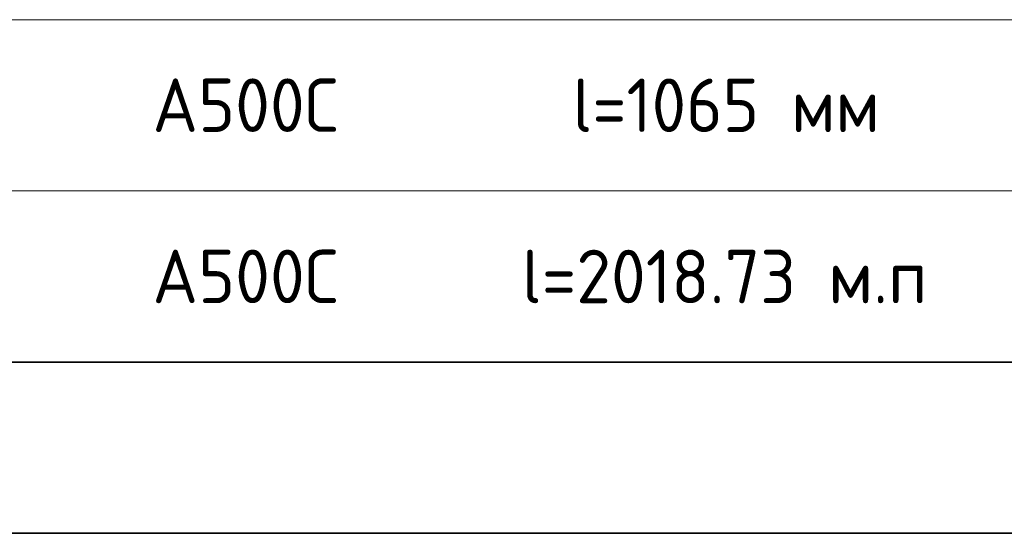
# Model space of a CAD drawing. Header units: metres. Extents: x -38 to 88, y -15 to 19.
# Tile 39 of 41: x 79.12 to 83.72, y 9.06 to 11.46. Entities that reach past the tile are written whole.
import ezdxf

# ---------------------------------------------------------------- set-up
doc = ezdxf.new("R2010")
doc.units = ezdxf.units.M
doc.styles.add('ISOCPEUR', font='txt')

msp = doc.modelspace()

# ---------------------------------------------------------------- linework, layer by layer
at = {"color": 7, "linetype": 'Continuous', "lineweight": 13, "transparency": 33554687}
for p, q in [((88.3239, 11.4585), (69.8239, 11.4585)), ((88.3239, 10.6585), (69.8239, 10.6585)), ((88.3239, 9.8585), (69.8239, 9.8585))]:
    msp.add_line(p, q, dxfattribs=at)
at = {"color": 7, "linetype": 'Continuous', "lineweight": 35, "transparency": 33554687}
for p, q in [((69.8239, 9.8585), (88.3239, 9.8585)), ((69.8239, 9.0585), (88.3239, 9.0585))]:
    msp.add_line(p, q, dxfattribs=at)

# ---------------------------------------------------------------- texts
at = {"color": 7, "linetype": 'Continuous', "lineweight": 35, "transparency": 33554687, "char_height": 0.25, "attachment_point": 7, "style": 'ISOCPEUR'}
for s, insert, width in [('\\W0.95;А500С', (79.7398, 10.9335), 1.042909), ('\\W0.94;l=1065 мм', (81.7039, 10.9335), 1.591262), ('\\W0.95;l=2018.73 м.п', (81.4664, 10.1335), 2.067574), ('\\W0.95;А500С', (79.7398, 10.1335), 1.042909)]:
    msp.add_mtext(s, dxfattribs=dict(at, insert=insert, width=width))

doc.saveas('drawing.dxf')
